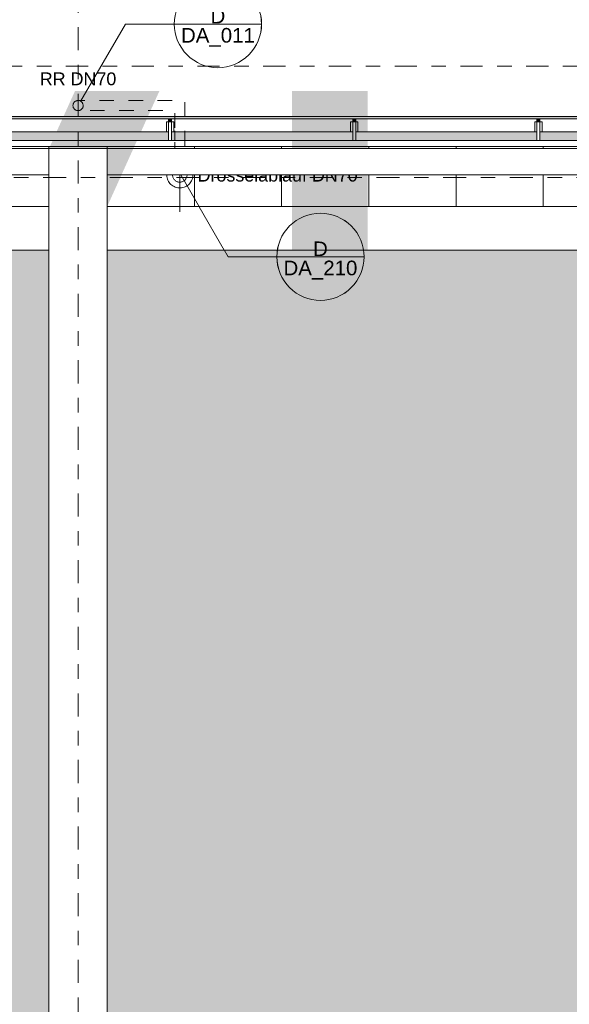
# Model space of a CAD drawing. Header units: metres. Extents: x -180 to 4, y -47 to 4.
# Tile 109 of 256: x -145.42 to -141.64, y -6.14 to 0.64. Entities that reach past the tile are written whole.
import ezdxf

# ---------------------------------------------------------------- set-up
doc = ezdxf.new("R2010")
doc.units = ezdxf.units.M
doc.header["$LTSCALE"] = 0.05
doc.header["$PDMODE"] = 1
doc.header["$PDSIZE"] = -2
for name, pattern in [('ISO-02 Strichlinie', [3.81, 3.048, -0.762]), ('ISO-10 Strichpunktlinie', [4.699, 3.048, -0.762, 0.127, -0.762]), ('Linienart-50', [2.116531, 1.058062, -1.058469]), ('Linienart-53', [5.291531, 3.175, -1.058062, 0.352704, -0.705764])]:
    doc.linetypes.add(name, pattern=pattern)
for name, color, linetype, lineweight, true_color in [('30 -36 Dächer- 3 Dachbeläge', 7, 'Continuous', 15, 0x9999ff), ('30 -36 Dächer- 4 Dachbekleidungen', 7, 'Continuous', 9, 0xccccff), ('40 -41 Abwasser_Wasser_Gas- 1 Abwasser + sanitäre Anlagen', 7, 'Continuous', 9, 0xff6633), ('70 -72 Beschriftung- 1 Beschriftung allgemein', 7, 'Continuous', 9, 0xff6633), ('70 -72 Beschriftung- 7 Detailverweise', 7, 'Continuous', 9, 0x00dd00), ('70 -72 Beschriftung- 7 Detailverweise Linie', 7, 'Continuous', 9, 0x00dd00)]:
    doc.layers.add(name, color=color, linetype=linetype, lineweight=lineweight, true_color=true_color)
for name, color, linetype, lineweight in [('40 -41 Abwasser_Wasser_Gas- 2 Wasser-1', 7, 'Continuous', 15), ('60- 61 allgemeine Ausstattung- 4 Terrassen', 7, 'Continuous', 9), ('70 -71 Achsen- 1 Gebäudeachsen', 7, 'Linienart-53', 18), ('70 -72 Beschriftung-14 Schatten', 7, 'Continuous', 5), ('Keine', 7, 'Continuous', 9)]:
    doc.layers.add(name, color=color, linetype=linetype, lineweight=lineweight)
doc.styles.add('Arial', font='arial.ttf')

# ---------------------------------------------------------------- blocks, each defined once
blk = doc.blocks.new('Gruppe-49')
at = {"layer": '70 -72 Beschriftung- 1 Beschriftung allgemein', "insert": (-145.021, 0.2772), "char_height": 0.0881, "attachment_point": 2, "line_spacing_factor": 0.969685, "style": 'Arial'}
blk.add_mtext('RR DN70', dxfattribs=at)
at = {"color": 255}
blk.add_wipeout([(-144.9907, 0.0315), (-144.9926, 0.0286), (-144.9947, 0.0259), (-144.9971, 0.0234), (-144.9997, 0.0212), (-145.0025, 0.0192), (-145.0055, 0.0176), (-145.0087, 0.0162), (-145.0119, 0.0151), (-145.0153, 0.0144), (-145.0187, 0.014), (-145.0221, 0.014), (-145.0256, 0.0143), (-145.0289, 0.0149), (-145.0323, 0.0158), (-145.0354, 0.0171), (-145.0385, 0.0186), (-145.0414, 0.0205), (-145.0441, 0.0226), (-145.0465, 0.025), (-145.0488, 0.0276), (-145.0507, 0.0305), (-145.0524, 0.0335), (-145.0538, 0.0366), (-145.0548, 0.0399), (-145.0555, 0.0433), (-145.0559, 0.0467), (-145.056, 0.0501), (-145.0557, 0.0535), (-145.0551, 0.0569), (-145.0541, 0.0602), (-145.0529, 0.0634), (-145.0513, 0.0665), (-145.0494, 0.0693), (-145.0473, 0.072), (-145.0449, 0.0745), (-145.0423, 0.0767), (-145.0395, 0.0787), (-145.0365, 0.0803), (-145.0333, 0.0817), (-145.0301, 0.0828), (-145.0267, 0.0835), (-145.0233, 0.0839), (-145.0199, 0.0839), (-145.0164, 0.0837), (-145.0131, 0.083), (-145.0097, 0.0821), (-145.0066, 0.0808), (-145.0035, 0.0793), (-145.0006, 0.0774), (-144.9979, 0.0753), (-144.9955, 0.0729), (-144.9932, 0.0703), (-144.9913, 0.0674), (-144.9896, 0.0644), (-144.9882, 0.0613), (-144.9872, 0.058), (-144.9865, 0.0547), (-144.9861, 0.0512), (-144.986, 0.0478), (-144.9863, 0.0444), (-144.9869, 0.041), (-144.9879, 0.0377), (-144.9891, 0.0345)], dxfattribs=at).dxf.layer = '40 -41 Abwasser_Wasser_Gas- 2 Wasser-1'
at = {"layer": '40 -41 Abwasser_Wasser_Gas- 2 Wasser-1', "flags": 128}
blk.add_lwpolyline([(-144.9907, 0.0315), (-144.9926, 0.0286), (-144.9947, 0.0259), (-144.9971, 0.0234), (-144.9997, 0.0212), (-145.0025, 0.0192), (-145.0055, 0.0176), (-145.0087, 0.0162), (-145.0119, 0.0151), (-145.0153, 0.0144), (-145.0187, 0.014), (-145.0221, 0.014), (-145.0256, 0.0143), (-145.0289, 0.0149), (-145.0323, 0.0158), (-145.0354, 0.0171), (-145.0385, 0.0186), (-145.0414, 0.0205), (-145.0441, 0.0226), (-145.0465, 0.025), (-145.0488, 0.0276), (-145.0507, 0.0305), (-145.0524, 0.0335), (-145.0538, 0.0366), (-145.0548, 0.0399), (-145.0555, 0.0433), (-145.0559, 0.0467), (-145.056, 0.0501), (-145.0557, 0.0535), (-145.0551, 0.0569), (-145.0541, 0.0602), (-145.0529, 0.0634), (-145.0513, 0.0665), (-145.0494, 0.0693), (-145.0473, 0.072), (-145.0449, 0.0745), (-145.0423, 0.0767), (-145.0395, 0.0787), (-145.0365, 0.0803), (-145.0333, 0.0817), (-145.0301, 0.0828), (-145.0267, 0.0835), (-145.0233, 0.0839), (-145.0199, 0.0839), (-145.0164, 0.0837), (-145.0131, 0.083), (-145.0097, 0.0821), (-145.0066, 0.0808), (-145.0035, 0.0793), (-145.0006, 0.0774), (-144.9979, 0.0753), (-144.9955, 0.0729), (-144.9932, 0.0703), (-144.9913, 0.0674), (-144.9896, 0.0644), (-144.9882, 0.0613), (-144.9872, 0.058), (-144.9865, 0.0547), (-144.9861, 0.0512), (-144.986, 0.0478), (-144.9863, 0.0444), (-144.9869, 0.041), (-144.9879, 0.0377), (-144.9891, 0.0345)], close=True, dxfattribs=at)
blk = doc.blocks.new('Gruppe-66')
at = {"layer": '40 -41 Abwasser_Wasser_Gas- 2 Wasser-1', "color": 7}
blk.add_blockref('Gruppe-49', (0, 0), dxfattribs=at)
blk = doc.blocks.new('Gruppe-67')
at = {"layer": '70 -72 Beschriftung- 1 Beschriftung allgemein', "color": 7}
blk.add_blockref('Gruppe-66', (0, 0), dxfattribs=at)
blk = doc.blocks.new('Gruppe-795')
at = {"layer": '70 -72 Beschriftung- 1 Beschriftung allgemein', "insert": (-144.1988, -0.386), "char_height": 0.088103, "attachment_point": 1, "line_spacing_factor": 0.969685, "style": 'Arial'}
blk.add_mtext('Drosselablauf DN70', dxfattribs=at)
at = {"color": 255}
blk.add_wipeout([(-144.2777, -0.4033), (-144.2755, -0.4076), (-144.2737, -0.4122), (-144.2723, -0.4169), (-144.2714, -0.4217), (-144.271, -0.4266), (-144.2711, -0.4315), (-144.2717, -0.4364), (-144.2727, -0.4412), (-144.2742, -0.4459), (-144.2762, -0.4504), (-144.2785, -0.4547), (-144.2813, -0.4587), (-144.2845, -0.4625), (-144.288, -0.4659), (-144.2919, -0.4689), (-144.296, -0.4716), (-144.3004, -0.4738), (-144.3049, -0.4756), (-144.3096, -0.477), (-144.3145, -0.4778), (-144.3194, -0.4782), (-144.3243, -0.4782), (-144.3291, -0.4776), (-144.3339, -0.4766), (-144.3386, -0.4751), (-144.3431, -0.4731), (-144.3474, -0.4707), (-144.3514, -0.4679), (-144.3552, -0.4648), (-144.3586, -0.4612), (-144.3616, -0.4574), (-144.3643, -0.4533), (-144.3665, -0.4489), (-144.3683, -0.4443), (-144.3697, -0.4396), (-144.3706, -0.4348), (-144.371, -0.4299), (-144.3709, -0.425), (-144.3703, -0.4201), (-144.3693, -0.4153), (-144.3678, -0.4107), (-144.3658, -0.4062), (-144.3635, -0.4019), (-144.3607, -0.3978), (-144.3575, -0.3941), (-144.354, -0.3907), (-144.3501, -0.3876), (-144.346, -0.385), (-144.3416, -0.3827), (-144.3371, -0.3809), (-144.3324, -0.3796), (-144.3275, -0.3787), (-144.3226, -0.3783), (-144.3177, -0.3784), (-144.3129, -0.3789), (-144.3081, -0.38), (-144.3034, -0.3815), (-144.2989, -0.3834), (-144.2946, -0.3858), (-144.2906, -0.3886), (-144.2868, -0.3918), (-144.2834, -0.3953), (-144.2804, -0.3991)], dxfattribs=at).dxf.layer = '40 -41 Abwasser_Wasser_Gas- 2 Wasser-1'
at = {"layer": '40 -41 Abwasser_Wasser_Gas- 1 Abwasser + sanitäre Anlagen', "linetype": 'Continuous', "lineweight": 0}
blk.add_hatch(color=30, dxfattribs=at).paths.add_polyline_path([(-144.3218, -0.4313), (-144.321, -0.4283), (-144.3202, -0.4313)])
at = {"layer": '40 -41 Abwasser_Wasser_Gas- 1 Abwasser + sanitäre Anlagen', "linetype": 'Linienart-50'}
for p, q in [((-144.356, -0.3926), (-144.356, -0.1249)), ((-144.286, -0.3926), (-144.286, -0.1249)), ((-144.321, -0.6827), (-144.321, -0.4283))]:
    blk.add_line(p, q, dxfattribs=at)
at = {"layer": '40 -41 Abwasser_Wasser_Gas- 1 Abwasser + sanitäre Anlagen', "lineweight": 5, "flags": 128}
blk.add_lwpolyline([(-144.3218, -0.4313), (-144.321, -0.4283), (-144.3202, -0.4313)], close=True, dxfattribs=at)
at = {"layer": '40 -41 Abwasser_Wasser_Gas- 2 Wasser-1'}
blk.add_line((-144.321, -0.4283), (-144.321, -0.6203), dxfattribs=at)
at = {"layer": '40 -41 Abwasser_Wasser_Gas- 2 Wasser-1', "flags": 128}
for points in [[(-144.2431, -0.3833), (-144.239, -0.3911), (-144.2358, -0.3993), (-144.2334, -0.4078), (-144.2318, -0.4165), (-144.231, -0.4253), (-144.2312, -0.4342), (-144.2322, -0.4429), (-144.2341, -0.4516), (-144.2368, -0.46), (-144.2403, -0.4681), (-144.2446, -0.4758), (-144.2496, -0.4831), (-144.2553, -0.4898), (-144.2617, -0.4959), (-144.2686, -0.5014), (-144.276, -0.5062), (-144.2839, -0.5102), (-144.2921, -0.5135), (-144.3006, -0.5159), (-144.3093, -0.5175), (-144.3181, -0.5182), (-144.3269, -0.5181), (-144.3357, -0.5171), (-144.3443, -0.5152), (-144.3527, -0.5125), (-144.3608, -0.509), (-144.3685, -0.5047), (-144.3758, -0.4997), (-144.3825, -0.494), (-144.3887, -0.4876), (-144.3942, -0.4807), (-144.3989, -0.4733), (-144.403, -0.4654), (-144.4062, -0.4572), (-144.4086, -0.4487), (-144.4102, -0.44), (-144.411, -0.4312), (-144.4108, -0.4224), (-144.4098, -0.4136), (-144.4079, -0.405), (-144.4052, -0.3966), (-144.4017, -0.3885), (-144.3974, -0.3807), (-144.3924, -0.3735), (-144.3867, -0.3667), (-144.3803, -0.3606), (-144.3734, -0.3551), (-144.366, -0.3503), (-144.3581, -0.3463), (-144.3499, -0.343), (-144.3414, -0.3406), (-144.3327, -0.339), (-144.3239, -0.3383), (-144.3151, -0.3385), (-144.3063, -0.3395), (-144.2977, -0.3413), (-144.2893, -0.344), (-144.2812, -0.3476), (-144.2735, -0.3518), (-144.2662, -0.3569), (-144.2595, -0.3626), (-144.2533, -0.3689), (-144.2478, -0.3758)], [(-144.2777, -0.4033), (-144.2755, -0.4076), (-144.2737, -0.4122), (-144.2723, -0.4169), (-144.2714, -0.4217), (-144.271, -0.4266), (-144.2711, -0.4315), (-144.2717, -0.4364), (-144.2727, -0.4412), (-144.2742, -0.4459), (-144.2762, -0.4504), (-144.2785, -0.4547), (-144.2813, -0.4587), (-144.2845, -0.4625), (-144.288, -0.4659), (-144.2919, -0.4689), (-144.296, -0.4716), (-144.3004, -0.4738), (-144.3049, -0.4756), (-144.3096, -0.477), (-144.3145, -0.4778), (-144.3194, -0.4782), (-144.3243, -0.4782), (-144.3291, -0.4776), (-144.3339, -0.4766), (-144.3386, -0.4751), (-144.3431, -0.4731), (-144.3474, -0.4707), (-144.3514, -0.4679), (-144.3552, -0.4648), (-144.3586, -0.4612), (-144.3616, -0.4574), (-144.3643, -0.4533), (-144.3665, -0.4489), (-144.3683, -0.4443), (-144.3697, -0.4396), (-144.3706, -0.4348), (-144.371, -0.4299), (-144.3709, -0.425), (-144.3703, -0.4201), (-144.3693, -0.4153), (-144.3678, -0.4107), (-144.3658, -0.4062), (-144.3635, -0.4019), (-144.3607, -0.3978), (-144.3575, -0.3941), (-144.354, -0.3907), (-144.3501, -0.3876), (-144.346, -0.385), (-144.3416, -0.3827), (-144.3371, -0.3809), (-144.3324, -0.3796), (-144.3275, -0.3787), (-144.3226, -0.3783), (-144.3177, -0.3784), (-144.3129, -0.3789), (-144.3081, -0.38), (-144.3034, -0.3815), (-144.2989, -0.3834), (-144.2946, -0.3858), (-144.2906, -0.3886), (-144.2868, -0.3918), (-144.2834, -0.3953), (-144.2804, -0.3991)]]:
    blk.add_lwpolyline(points, close=True, dxfattribs=at)
blk = doc.blocks.new('Gruppe-877')
at = {"layer": '70 -72 Beschriftung- 7 Detailverweise'}
blk.add_line((0.935, 0), (0.335, 0), dxfattribs=at)
at = {"layer": '70 -72 Beschriftung- 7 Detailverweise', "flags": 128}
blk.add_lwpolyline([(0.935, 0), (0.9336, -0.0294), (0.9292, -0.0585), (0.9221, -0.0871), (0.9122, -0.1148), (0.8996, -0.1414), (0.8844, -0.1667), (0.8669, -0.1903), (0.8471, -0.2121), (0.8253, -0.2319), (0.8017, -0.2494), (0.7764, -0.2646), (0.7498, -0.2772), (0.7221, -0.2871), (0.6935, -0.2942), (0.6644, -0.2986), (0.635, -0.3), (0.6056, -0.2986), (0.5765, -0.2942), (0.5479, -0.2871), (0.5202, -0.2772), (0.4936, -0.2646), (0.4683, -0.2494), (0.4447, -0.2319), (0.4229, -0.2121), (0.4031, -0.1903), (0.3856, -0.1667), (0.3704, -0.1414), (0.3578, -0.1148), (0.3479, -0.0871), (0.3408, -0.0585), (0.3364, -0.0294), (0.335, 0), (0.3364, 0.0294), (0.3408, 0.0585), (0.3479, 0.0871), (0.3578, 0.1148), (0.3704, 0.1414), (0.3856, 0.1667), (0.4031, 0.1903), (0.4229, 0.2121), (0.4447, 0.2319), (0.4683, 0.2494), (0.4936, 0.2646), (0.5202, 0.2772), (0.5479, 0.2871), (0.5765, 0.2942), (0.6056, 0.2986), (0.635, 0.3), (0.6644, 0.2986), (0.6935, 0.2942), (0.7221, 0.2871), (0.7498, 0.2772), (0.7764, 0.2646), (0.8017, 0.2494), (0.8253, 0.2319), (0.8471, 0.2121), (0.8669, 0.1903), (0.8844, 0.1667), (0.8996, 0.1414), (0.9122, 0.1148), (0.9221, 0.0871), (0.9292, 0.0585), (0.9336, 0.0294)], close=True, dxfattribs=at)
at = {"layer": '70 -72 Beschriftung- 7 Detailverweise'}
blk.add_point((0.635, 0), dxfattribs=at)
at = {"layer": '70 -72 Beschriftung- 7 Detailverweise', "line_spacing_factor": 0.96878, "style": 'Arial'}
for s, insert, char_height, attachment_point in [('D', (0.635, 0.0046), 0.1007, 8), ('DA_210', (0.635, -0.0267), 0.10069, 2)]:
    blk.add_mtext(s, dxfattribs=dict(at, insert=insert, char_height=char_height, attachment_point=attachment_point))
blk = doc.blocks.new('Referenzmarkierung-77')
at = {"layer": '70 -72 Beschriftung- 7 Detailverweise', "transparency": 33554687}
for q in [(-0.326, 0.564), (0.635, 0)]:
    blk.add_line((0, 0), q, dxfattribs=at)
at = {"layer": '70 -72 Beschriftung- 7 Detailverweise', "color": 7, "transparency": 33554687}
blk.add_blockref('Gruppe-877', (0, 0), dxfattribs=at)
blk = doc.blocks.new('Gruppe-878')
at = {"layer": '70 -72 Beschriftung- 7 Detailverweise'}
blk.add_line((0.935, 0), (0.335, 0), dxfattribs=at)
at = {"layer": '70 -72 Beschriftung- 7 Detailverweise', "flags": 128}
blk.add_lwpolyline([(0.935, 0), (0.9336, -0.0294), (0.9292, -0.0585), (0.9221, -0.0871), (0.9122, -0.1148), (0.8996, -0.1414), (0.8844, -0.1667), (0.8669, -0.1903), (0.8471, -0.2121), (0.8253, -0.2319), (0.8017, -0.2494), (0.7764, -0.2646), (0.7498, -0.2772), (0.7221, -0.2871), (0.6935, -0.2942), (0.6644, -0.2986), (0.635, -0.3), (0.6056, -0.2986), (0.5765, -0.2942), (0.5479, -0.2871), (0.5202, -0.2772), (0.4936, -0.2646), (0.4683, -0.2494), (0.4447, -0.2319), (0.4229, -0.2121), (0.4031, -0.1903), (0.3856, -0.1667), (0.3704, -0.1414), (0.3578, -0.1148), (0.3479, -0.0871), (0.3408, -0.0585), (0.3364, -0.0294), (0.335, 0), (0.3364, 0.0294), (0.3408, 0.0585), (0.3479, 0.0871), (0.3578, 0.1148), (0.3704, 0.1414), (0.3856, 0.1667), (0.4031, 0.1903), (0.4229, 0.2121), (0.4447, 0.2319), (0.4683, 0.2494), (0.4936, 0.2646), (0.5202, 0.2772), (0.5479, 0.2871), (0.5765, 0.2942), (0.6056, 0.2986), (0.635, 0.3), (0.6644, 0.2986), (0.6935, 0.2942), (0.7221, 0.2871), (0.7498, 0.2772), (0.7764, 0.2646), (0.8017, 0.2494), (0.8253, 0.2319), (0.8471, 0.2121), (0.8669, 0.1903), (0.8844, 0.1667), (0.8996, 0.1414), (0.9122, 0.1148), (0.9221, 0.0871), (0.9292, 0.0585), (0.9336, 0.0294)], close=True, dxfattribs=at)
at = {"layer": '70 -72 Beschriftung- 7 Detailverweise'}
blk.add_point((0.635, 0), dxfattribs=at)
at = {"layer": '70 -72 Beschriftung- 7 Detailverweise', "line_spacing_factor": 0.96878, "style": 'Arial'}
for s, insert, char_height, attachment_point in [('D', (0.635, 0.0046), 0.1007, 8), ('DA_011', (0.635, -0.0267), 0.10069, 2)]:
    blk.add_mtext(s, dxfattribs=dict(at, insert=insert, char_height=char_height, attachment_point=attachment_point))
blk = doc.blocks.new('Referenzmarkierung-78')
at = {"layer": '70 -72 Beschriftung- 7 Detailverweise', "transparency": 33554687}
for q in [(-0.3091, -0.5281), (0.635, 0)]:
    blk.add_line((0, 0), q, dxfattribs=at)
at = {"layer": '70 -72 Beschriftung- 7 Detailverweise', "color": 7, "transparency": 33554687}
blk.add_blockref('Gruppe-878', (0, 0), dxfattribs=at)
blk = doc.blocks.new('Gruppe-1126')
at = {"color": 255}
blk.add_wipeout([(-144.3777, -0.132), (-144.3777, -0.062), (-144.3977, -0.062), (-144.3977, -0.132)], dxfattribs=at).dxf.layer = '30 -36 Dächer- 4 Dachbekleidungen'
at = {"layer": '30 -36 Dächer- 3 Dachbeläge', "linetype": 'Continuous', "lineweight": 0, "transparency": 33554687}
blk.add_hatch(color=254, dxfattribs=at).paths.add_polyline_path([(-144.3777, -0.042), (-144.3777, -0.062), (-144.3977, -0.062), (-144.3977, -0.042)])
at = {"layer": '30 -36 Dächer- 3 Dachbeläge', "color": 254, "linetype": 'Continuous', "lineweight": 9, "true_color": 0xccccff, "transparency": 33554687, "flags": 128}
blk.add_lwpolyline([(-144.3777, -0.042), (-144.3777, -0.062), (-144.3977, -0.062), (-144.3977, -0.042)], dxfattribs=at)
at = {"layer": '30 -36 Dächer- 4 Dachbekleidungen', "flags": 128}
for points in [[(-144.4127, -0.132), (-144.4127, -0.062), (-144.3977, -0.062)], [(-144.3777, -0.132), (-144.3777, -0.062), (-144.3977, -0.062), (-144.3977, -0.132)], [(-144.3627, -0.132), (-144.3627, -0.062), (-144.3777, -0.062)]]:
    blk.add_lwpolyline(points, dxfattribs=at)
at = {"color": 255}
blk.add_wipeout([(-144.3777, -0.132), (-144.3777, -0.192), (-144.3977, -0.192), (-144.3977, -0.132)], dxfattribs=at).dxf.layer = '30 -36 Dächer- 4 Dachbekleidungen'
at = {"layer": '30 -36 Dächer- 4 Dachbekleidungen', "flags": 128}
blk.add_lwpolyline([(-144.3777, -0.132), (-144.3777, -0.192), (-144.3977, -0.192), (-144.3977, -0.132)], dxfattribs=at)
blk = doc.blocks.new('Gruppe-1127')
at = {"color": 255}
blk.add_wipeout([(-143.111, -0.132), (-143.111, -0.062), (-143.131, -0.062), (-143.131, -0.132)], dxfattribs=at).dxf.layer = '30 -36 Dächer- 4 Dachbekleidungen'
at = {"layer": '30 -36 Dächer- 3 Dachbeläge', "linetype": 'Continuous', "lineweight": 0, "transparency": 33554687}
blk.add_hatch(color=254, dxfattribs=at).paths.add_polyline_path([(-143.111, -0.042), (-143.111, -0.062), (-143.131, -0.062), (-143.131, -0.042)])
at = {"layer": '30 -36 Dächer- 3 Dachbeläge', "color": 254, "linetype": 'Continuous', "lineweight": 9, "true_color": 0xccccff, "transparency": 33554687, "flags": 128}
blk.add_lwpolyline([(-143.111, -0.042), (-143.111, -0.062), (-143.131, -0.062), (-143.131, -0.042)], dxfattribs=at)
at = {"layer": '30 -36 Dächer- 4 Dachbekleidungen', "flags": 128}
for points in [[(-143.146, -0.132), (-143.146, -0.062), (-143.131, -0.062)], [(-143.111, -0.132), (-143.111, -0.062), (-143.131, -0.062), (-143.131, -0.132)], [(-143.096, -0.132), (-143.096, -0.062), (-143.111, -0.062)]]:
    blk.add_lwpolyline(points, dxfattribs=at)
at = {"color": 255}
blk.add_wipeout([(-143.111, -0.132), (-143.111, -0.192), (-143.131, -0.192), (-143.131, -0.132)], dxfattribs=at).dxf.layer = '30 -36 Dächer- 4 Dachbekleidungen'
at = {"layer": '30 -36 Dächer- 4 Dachbekleidungen', "flags": 128}
blk.add_lwpolyline([(-143.111, -0.132), (-143.111, -0.192), (-143.131, -0.192), (-143.131, -0.132)], dxfattribs=at)
blk = doc.blocks.new('Gruppe-1128')
at = {"color": 255}
blk.add_wipeout([(-141.8443, -0.132), (-141.8443, -0.062), (-141.8643, -0.062), (-141.8643, -0.132)], dxfattribs=at).dxf.layer = '30 -36 Dächer- 4 Dachbekleidungen'
at = {"layer": '30 -36 Dächer- 3 Dachbeläge', "linetype": 'Continuous', "lineweight": 0, "transparency": 33554687}
blk.add_hatch(color=254, dxfattribs=at).paths.add_polyline_path([(-141.8443, -0.042), (-141.8443, -0.062), (-141.8643, -0.062), (-141.8643, -0.042)])
at = {"layer": '30 -36 Dächer- 3 Dachbeläge', "color": 254, "linetype": 'Continuous', "lineweight": 9, "true_color": 0xccccff, "transparency": 33554687, "flags": 128}
blk.add_lwpolyline([(-141.8443, -0.042), (-141.8443, -0.062), (-141.8643, -0.062), (-141.8643, -0.042)], dxfattribs=at)
at = {"layer": '30 -36 Dächer- 4 Dachbekleidungen', "flags": 128}
for points in [[(-141.8793, -0.132), (-141.8793, -0.062), (-141.8643, -0.062)], [(-141.8443, -0.132), (-141.8443, -0.062), (-141.8643, -0.062), (-141.8643, -0.132)], [(-141.8293, -0.132), (-141.8293, -0.062), (-141.8443, -0.062)]]:
    blk.add_lwpolyline(points, dxfattribs=at)
at = {"color": 255}
blk.add_wipeout([(-141.8443, -0.132), (-141.8443, -0.192), (-141.8643, -0.192), (-141.8643, -0.132)], dxfattribs=at).dxf.layer = '30 -36 Dächer- 4 Dachbekleidungen'
at = {"layer": '30 -36 Dächer- 4 Dachbekleidungen', "flags": 128}
blk.add_lwpolyline([(-141.8443, -0.132), (-141.8443, -0.192), (-141.8643, -0.192), (-141.8643, -0.132)], dxfattribs=at)
blk = doc.blocks.new('Gruppe-1384')
at = {"layer": '30 -36 Dächer- 3 Dachbeläge', "linetype": 'Continuous', "lineweight": 0}
blk.add_hatch(color=254, dxfattribs=at).paths.add_polyline_path([(-159.80099996, -0.19204198), (-83.34099996, -0.19204198), (-83.34099996, -0.02704198), (-159.80099996, -0.02704198)])
at = {"layer": '30 -36 Dächer- 3 Dachbeläge', "flags": 128}
blk.add_lwpolyline([(-159.80099996, -0.19204198), (-83.34099996, -0.19204198), (-83.34099996, -0.02704198), (-159.80099996, -0.02704198)], close=True, dxfattribs=at)
at = {"layer": '70 -72 Beschriftung- 7 Detailverweise', "transparency": 33554687}
for q in [(-145.00289213, 0.0818843), (-144.05875097, 0.61)]:
    blk.add_line((-144.69375097, 0.61), q, dxfattribs=at)
at = {"layer": '70 -72 Beschriftung- 7 Detailverweise'}
blk.add_line((-143.75875097, 0.61), (-144.35875097, 0.61), dxfattribs=at)
at = {"layer": '70 -72 Beschriftung- 7 Detailverweise', "flags": 128}
blk.add_lwpolyline([(-143.76451538, 0.6685271), (-143.76019555, 0.63940514), (-143.75875097, 0.61), (-143.76019555, 0.58059486), (-143.76451538, 0.5514729), (-143.77166887, 0.5229146), (-143.78158711, 0.49519497), (-143.79417459, 0.46858098), (-143.80931008, 0.44332893), (-143.82684783, 0.41968201), (-143.84661893, 0.39786797), (-143.86843298, 0.37809686), (-143.8920799, 0.36055912), (-143.91733195, 0.34542362), (-143.94394594, 0.33283614), (-143.97166556, 0.3229179), (-144.00022387, 0.31576442), (-144.02934582, 0.31144458), (-144.05875097, 0.31), (-144.08815611, 0.31144458), (-144.11727806, 0.31576442), (-144.14583637, 0.3229179), (-144.173556, 0.33283614), (-144.20016999, 0.34542362), (-144.22542204, 0.36055912), (-144.24906895, 0.37809686), (-144.270883, 0.39786797), (-144.2906541, 0.41968201), (-144.30819185, 0.44332893), (-144.32332735, 0.46858098), (-144.33591483, 0.49519497), (-144.34583307, 0.5229146), (-144.35298655, 0.5514729), (-144.35730638, 0.58059486), (-144.35875097, 0.61), (-144.35730638, 0.63940514), (-144.35298655, 0.6685271)], dxfattribs=at)
at = {"layer": '70 -72 Beschriftung- 7 Detailverweise'}
blk.add_point((-144.05875097, 0.61), dxfattribs=at)
blk.add_blockref('Referenzmarkierung-78', (-144.69375097, 0.61), dxfattribs=at)
at = {"layer": '70 -72 Beschriftung- 7 Detailverweise', "insert": (-144.05875097, 0.58333588), "char_height": 0.100688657, "attachment_point": 2, "line_spacing_factor": 0.96878, "style": 'Arial'}
blk.add_mtext('DA_011', dxfattribs=at)
at = {"color": 255, "linetype": 'ISO-02 Strichlinie', "lineweight": 5, "transparency": 33554483}
blk.add_wipeout([(-137.42059596, -0.94704198), (-137.42059596, -11.49704198), (-137.62099996, -11.49704198), (-137.62099996, -11.89704198), (-137.42059596, -11.89704198), (-137.42059596, -12.11704198), (-145.02059596, -12.11704198), (-145.02059596, -11.89704198), (-144.82099996, -11.89704198), (-144.82099996, -11.49704198), (-145.02059596, -11.49704198), (-145.02059596, -0.94704198)], dxfattribs=at).dxf.layer = '60- 61 allgemeine Ausstattung- 4 Terrassen'
at = {"layer": '70 -72 Beschriftung- 7 Detailverweise', "transparency": 33554687}
blk.add_line((-143.98859966, -0.99227209), (-143.35359966, -0.99227209), dxfattribs=at)
at = {"layer": '70 -72 Beschriftung- 7 Detailverweise'}
blk.add_line((-143.05359966, -0.99227209), (-143.65359966, -0.99227209), dxfattribs=at)
blk.add_point((-143.35359966, -0.99227209), dxfattribs=at)
at = {"layer": '70 -72 Beschriftung- 7 Detailverweise', "insert": (-143.35359966, -1.01893621), "char_height": 0.100688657, "attachment_point": 2, "line_spacing_factor": 0.96878, "style": 'Arial'}
blk.add_mtext('DA_210', dxfattribs=at)
at = {"color": 255}
blk.add_wipeout([(-159.80099996, -0.13204198), (-83.34099996, -0.13204198), (-83.34099996, -0.04204198), (-159.80099996, -0.04204198)], dxfattribs=at).dxf.layer = '30 -36 Dächer- 4 Dachbekleidungen'
at = {"color": 255, "linetype": 'ISO-02 Strichlinie', "lineweight": 5, "transparency": 33554483}
blk.add_wipeout([(-145.02059596, -0.94704198), (-145.02059596, -11.49704198), (-145.22099996, -11.49704198), (-145.22099996, -11.89704198), (-145.02059596, -11.89704198), (-145.02059596, -12.11704198), (-152.62059596, -12.11704198), (-152.62059596, -11.89704198), (-152.42099996, -11.89704198), (-152.42099996, -11.49704198), (-152.62059596, -11.49704198), (-152.62059596, -0.94704198)], dxfattribs=at).dxf.layer = '60- 61 allgemeine Ausstattung- 4 Terrassen'
at = {"layer": '60- 61 allgemeine Ausstattung- 4 Terrassen', "linetype": 'Continuous', "lineweight": 9, "transparency": 33554483}
h = blk.add_hatch(dxfattribs=at)
h.set_pattern_fill('Sand 1 sehr fein SRF', style=0, pattern_type=2)
h.set_pattern_definition([(-22, (-129.5485, -6.532042), (-0.018555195, 0.04226461), [0.000625, -0.061875]), (14, (-129.540251, -6.554718), (-0.037110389, -0.027832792), [0.000625, -0.030625]), (-3.77456, (-129.599014, -6.56915), (-0.01958604, 0.06597403), [0.00028186, -0.09367194]), (-68, (-129.42892, -6.50524), (0.1926424, 0.04408), [0.00028125, -0.09346875]), (96, (-129.562934, -6.596983), (-0.036105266, -0.06319548), [0.0005625, -0.0931875]), (132, (-129.5351, -6.57328), (0.040202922, 0.004123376), [0.0003125, -0.0621875]), (-17, (-129.567055, -6.55678), (0.0930531, 0.02892868), [0.000625, -0.061875]), (-145, (-129.5619, -6.551625), (0.06266964, -0.04009224), [0.000625, -0.061875]), (-137, (-129.57633, -6.548533), (0.0494443, -0.02123569), [0.000625, -0.061875])])
h.paths.add_polyline_path([(-99.84099996, -11.27704198), (-99.35099996, -11.27704198), (-99.35099996, -11.10004198), (-99.54599996, -11.10004198), (-99.54599996, -8.69704198), (-101.84599996, -8.69704198), (-101.84599996, -2.69704198), (-99.54599996, -2.69704198), (-99.54599996, -0.94704198), (-159.62399996, -0.94704198), (-159.62399996, -2.69704198), (-155.87399996, -2.69704198), (-155.87399996, -8.69704198), (-159.62399996, -8.69704198), (-159.62399996, -11.62704198), (-159.80099996, -11.62704198), (-159.80099996, -12.11704198), (-100.01799996, -12.11704198), (-100.01799996, -11.76704198), (-99.84099996, -11.76704198)])
h.paths.add_polyline_path([(-152.82099996, -11.49704198), (-152.42099996, -11.49704198), (-152.42099996, -11.89704198), (-152.82099996, -11.89704198)])
h.paths.add_polyline_path([(-107.22099996, -11.49704198), (-106.82099996, -11.49704198), (-106.82099996, -11.89704198), (-107.22099996, -11.89704198)])
h.paths.add_polyline_path([(-114.82099996, -11.49704198), (-114.42099996, -11.49704198), (-114.42099996, -11.89704198), (-114.82099996, -11.89704198)])
h.paths.add_polyline_path([(-122.42099996, -11.49704198), (-122.02099996, -11.49704198), (-122.02099996, -11.89704198), (-122.42099996, -11.89704198)])
h.paths.add_polyline_path([(-130.02099996, -11.49704198), (-129.62099996, -11.49704198), (-129.62099996, -11.89704198), (-130.02099996, -11.89704198)])
h.paths.add_polyline_path([(-137.62099996, -11.49704198), (-137.22099996, -11.49704198), (-137.22099996, -11.89704198), (-137.62099996, -11.89704198)])
h.paths.add_polyline_path([(-145.22099996, -11.49704198), (-144.82099996, -11.49704198), (-144.82099996, -11.89704198), (-145.22099996, -11.89704198)])
at = {"layer": '30 -36 Dächer- 4 Dachbekleidungen', "flags": 128}
blk.add_lwpolyline([(-159.80099996, -0.13204198), (-83.34099996, -0.13204198), (-83.34099996, -0.04204198), (-159.80099996, -0.04204198)], close=True, dxfattribs=at)
at = {"color": 255, "lineweight": 9}
blk.add_wipeout([(-159.62399996, -0.64704198), (-83.51799996, -0.64704198), (-83.51799996, -0.94704198), (-159.62399996, -0.94704198)], dxfattribs=at).dxf.layer = '40 -41 Abwasser_Wasser_Gas- 2 Wasser-1'
at = {"layer": '60- 61 allgemeine Ausstattung- 4 Terrassen', "linetype": 'Continuous', "lineweight": 9, "transparency": 33554534}
h = blk.add_hatch(dxfattribs=at)
h.set_pattern_fill('Platte 60_60 SRF-1', style=0, pattern_type=2)
h.set_pattern_definition([(90, (-145.221, -0.64704), (-0.6, 7e-17), []), (0, (-145.221, -0.64704), (0, 0.6), [])])
h.paths.add_polyline_path([(-152.42099996, -0.19204198), (-145.22099996, -0.19204198), (-145.22099996, -0.64704198), (-152.42099996, -0.64704198)])
h = blk.add_hatch(dxfattribs=at)
h.set_pattern_fill('Platte 60_60 SRF-1', style=0, pattern_type=2)
h.set_pattern_definition([(90, (-137.621, -0.64704), (-0.6, 7e-17), []), (0, (-137.621, -0.64704), (0, 0.6), [])])
h.paths.add_polyline_path([(-144.82099996, -0.19204198), (-137.62099996, -0.19204198), (-137.62099996, -0.64704198), (-144.82099996, -0.64704198)])
at = {"layer": '40 -41 Abwasser_Wasser_Gas- 2 Wasser-1', "color": 7, "lineweight": 9, "flags": 128}
blk.add_lwpolyline([(-159.62399996, -0.64704198), (-83.51799996, -0.64704198), (-83.51799996, -0.94704198), (-159.62399996, -0.94704198)], close=True, dxfattribs=at)
at = {"layer": '60- 61 allgemeine Ausstattung- 4 Terrassen', "color": 252, "linetype": 'Continuous', "lineweight": 9, "true_color": 0x888888, "transparency": 33554687, "flags": 128}
for points in [[(-152.42099996, -0.19204198), (-145.22099996, -0.19204198), (-145.22099996, -0.64704198), (-152.42099996, -0.64704198)], [(-144.82099996, -0.19204198), (-137.62099996, -0.19204198), (-137.62099996, -0.64704198), (-144.82099996, -0.64704198)]]:
    blk.add_lwpolyline(points, close=True, dxfattribs=at)
at = {"layer": '70 -72 Beschriftung- 7 Detailverweise', "insert": (-143.35359966, -0.98768598), "char_height": 0.10068866, "attachment_point": 8, "line_spacing_factor": 0.96878, "style": 'Arial'}
blk.add_mtext('D', dxfattribs=at)
at = {"color": 255}
blk.add_wipeout([(-159.80099996, -0.23204198), (-83.34099996, -0.23204198), (-83.34099996, -0.19204198), (-159.80099996, -0.19204198)], dxfattribs=at).dxf.layer = '30 -36 Dächer- 4 Dachbekleidungen'
at = {"layer": '30 -36 Dächer- 4 Dachbekleidungen', "flags": 128}
blk.add_lwpolyline([(-159.80099996, -0.23204198), (-83.34099996, -0.23204198), (-83.34099996, -0.19204198), (-159.80099996, -0.19204198)], close=True, dxfattribs=at)
at = {"layer": '40 -41 Abwasser_Wasser_Gas- 2 Wasser-1', "color": 7}
blk.add_blockref('Gruppe-795', (0, 0), dxfattribs=at)
at = {"layer": '70 -72 Beschriftung- 1 Beschriftung allgemein', "color": 7}
blk.add_blockref('Gruppe-1128', (0, 0), dxfattribs=at)
at = {"layer": '40 -41 Abwasser_Wasser_Gas- 1 Abwasser + sanitäre Anlagen', "linetype": 'Linienart-50', "flags": 128}
blk.add_lwpolyline([(-144.28599996, -0.42827209), (-144.28599996, 0.08395454), (-145.02099996, 0.08395454), (-145.02099996, 0.01395454), (-144.35599996, 0.01395454), (-144.35599996, -0.42827209)], close=True, dxfattribs=at)
at = {"layer": '70 -72 Beschriftung- 7 Detailverweise', "transparency": 33554687}
blk.add_line((-143.98859966, -0.99227209), (-144.31459966, -0.42827209), dxfattribs=at)
at = {"layer": '70 -72 Beschriftung- 7 Detailverweise', "flags": 128}
blk.add_lwpolyline([(-143.05359966, -0.99227209), (-143.05504424, -1.02167724), (-143.05936408, -1.05079919), (-143.06651756, -1.0793575), (-143.0764358, -1.10707712), (-143.08902328, -1.13369111), (-143.10415878, -1.15894316), (-143.12169652, -1.18259008), (-143.14146763, -1.20440413), (-143.16328167, -1.22417523), (-143.18692859, -1.24171298), (-143.21218064, -1.25684847), (-143.23879463, -1.26943595), (-143.26651426, -1.27935419), (-143.29507256, -1.28650768), (-143.32419452, -1.29082751), (-143.35359966, -1.29227209), (-143.3830048, -1.29082751), (-143.41212676, -1.28650768), (-143.44068506, -1.27935419), (-143.46840469, -1.26943595), (-143.49501868, -1.25684847), (-143.52027073, -1.24171298), (-143.54391764, -1.22417523), (-143.56573169, -1.20440413), (-143.5855028, -1.18259008), (-143.60304054, -1.15894316), (-143.61817604, -1.13369111), (-143.63076352, -1.10707712), (-143.64068176, -1.0793575), (-143.64783524, -1.05079919), (-143.65215508, -1.02167724), (-143.65359966, -0.99227209), (-143.65215508, -0.96286695), (-143.64783524, -0.933745), (-143.64068176, -0.90518669), (-143.63076352, -0.87746706), (-143.61817604, -0.85085307), (-143.60304054, -0.82560102), (-143.5855028, -0.80195411), (-143.56573169, -0.78014006), (-143.54391764, -0.76036896), (-143.52027073, -0.74283121), (-143.49501868, -0.72769571), (-143.46840469, -0.71510823), (-143.44068506, -0.70518999), (-143.41212676, -0.69803651), (-143.3830048, -0.69371668), (-143.35359966, -0.69227209), (-143.32419452, -0.69371668), (-143.29507256, -0.69803651), (-143.26651426, -0.70518999), (-143.23879463, -0.71510823), (-143.21218064, -0.72769571), (-143.18692859, -0.74283121), (-143.16328167, -0.76036896), (-143.14146763, -0.78014006), (-143.12169652, -0.80195411), (-143.10415878, -0.82560102), (-143.08902328, -0.85085307), (-143.0764358, -0.87746706), (-143.06651756, -0.90518669), (-143.05936408, -0.933745), (-143.05504424, -0.96286695)], close=True, dxfattribs=at)
at = {"layer": '70 -72 Beschriftung- 1 Beschriftung allgemein', "color": 7}
blk.add_blockref('Gruppe-1127', (0, 0), dxfattribs=at)
at = {"layer": '70 -72 Beschriftung- 7 Detailverweise'}
blk.add_blockref('Referenzmarkierung-77', (-143.98859966, -0.99227209), dxfattribs=at)
at = {"layer": '70 -72 Beschriftung- 1 Beschriftung allgemein', "color": 7}
blk.add_blockref('Gruppe-1126', (0, 0), dxfattribs=at)
blk = doc.blocks.new('Gruppe-1438')
at = {"layer": '70 -72 Beschriftung-14 Schatten', "linetype": 'Continuous', "lineweight": 0, "transparency": 33554495}
h = blk.add_hatch(color=7, dxfattribs=at)
h.paths.add_polyline_path([(-99.3181, -9.9923), (-99.7998, -11.277), (-99.381, -11.277), (-99.381, -11.1), (-83.518, -11.1), (-83.518, -8.7228), (-97.7878, -8.7228), (-97.4287, -7.9275), (-97.4287, 0.15), (-97.9487, 0.15), (-97.9487, -7.7933), (-105.0287, -7.7933), (-105.0287, 0.15), (-105.5487, 0.15), (-105.5487, -7.7933), (-112.6287, -7.7933), (-112.6287, 0.15), (-113.1487, 0.15), (-113.1487, -7.7933), (-120.2287, -7.7933), (-120.2287, 0.15), (-120.7487, 0.15), (-120.7487, -7.7933), (-127.8287, -7.7933), (-127.8287, 0.15), (-128.3487, 0.15), (-128.3487, -7.7933), (-135.4287, -7.7933), (-135.4287, 0.15), (-135.9487, 0.15), (-135.9487, -7.7933), (-143.0287, -7.7933), (-143.0287, 0.15), (-143.5487, 0.15), (-143.5487, -7.7933), (-150.6287, -7.7933), (-150.6287, 0.15), (-151.1487, 0.15), (-151.1487, -7.7933), (-158.2287, -7.7933), (-158.2287, 0.15), (-158.7487, 0.15), (-158.7487, -0.087), (-159.801, -0.087), (-159.801, -9.1985), (-166.4632, -9.1985), (-166.4632, -0.057), (-166.9832, -0.057), (-166.9832, -9.1985), (-174.0632, -9.1985), (-174.0632, -0.027), (-174.5832, -0.027), (-174.5832, -9.1985), (-175.221, -10.6111), (-175.221, -11.897), (-174.0632, -9.3327), (-167.0438, -9.3327), (-167.621, -10.6111), (-167.621, -11.897), (-166.4632, -9.3327), (-159.801, -9.3327), (-159.801, -10.1239), (-160.021, -10.6111), (-160.021, -11.897), (-159.831, -11.4762), (-159.831, -12.1155), (-158.8723, -9.9923), (-152.1416, -9.9923), (-152.421, -10.6111), (-152.421, -11.897), (-151.561, -9.9923), (-144.5416, -9.9923), (-144.821, -10.6111), (-144.821, -11.897), (-143.961, -9.9923), (-136.9416, -9.9923), (-137.221, -10.6111), (-137.221, -11.897), (-136.361, -9.9923), (-129.3416, -9.9923), (-129.621, -10.6111), (-129.621, -11.897), (-128.761, -9.9923), (-121.7416, -9.9923), (-122.021, -10.6111), (-122.021, -11.897), (-121.161, -9.9923), (-114.1416, -9.9923), (-114.421, -10.6111), (-114.421, -11.897), (-113.561, -9.9923), (-106.5416, -9.9923), (-106.821, -10.6111), (-106.821, -11.897), (-105.961, -9.9923)])
h.paths.add_polyline_path([(-151.2093, -7.9275), (-152.081, -9.8581), (-158.8117, -9.8581), (-158.7093, -9.6311), (-158.7093, -8.9919), (-158.2287, -7.9275)])
h.paths.add_polyline_path([(-99.2677, -9.8581), (-105.9004, -9.8581), (-105.0287, -7.9275), (-98.0093, -7.9275), (-98.3684, -8.7228), (-98.8421, -8.7228)])
h.paths.add_polyline_path([(-112.6287, -7.9275), (-105.6093, -7.9275), (-106.481, -9.8581), (-113.5004, -9.8581)])
h.paths.add_polyline_path([(-120.2287, -7.9275), (-113.2093, -7.9275), (-114.081, -9.8581), (-121.1004, -9.8581)])
h.paths.add_polyline_path([(-127.8287, -7.9275), (-120.8093, -7.9275), (-121.681, -9.8581), (-128.7004, -9.8581)])
h.paths.add_polyline_path([(-135.4287, -7.9275), (-128.4093, -7.9275), (-129.281, -9.8581), (-136.3004, -9.8581)])
h.paths.add_polyline_path([(-143.0287, -7.9275), (-136.0093, -7.9275), (-136.881, -9.8581), (-143.9004, -9.8581)])
h.paths.add_polyline_path([(-150.6287, -7.9275), (-143.6093, -7.9275), (-144.481, -9.8581), (-151.5004, -9.8581)])
at = {"color": 255, "lineweight": 9}
blk.add_wipeout([(-145.221, -0.247), (-144.821, -0.247), (-144.821, -11.897), (-145.221, -11.897)], dxfattribs=at).dxf.layer = '60- 61 allgemeine Ausstattung- 4 Terrassen'
at = {"layer": '60- 61 allgemeine Ausstattung- 4 Terrassen', "lineweight": 9, "flags": 128}
blk.add_lwpolyline([(-145.221, -0.247), (-144.821, -0.247), (-144.821, -11.897), (-145.221, -11.897)], close=True, dxfattribs=at)
at = {"color": 255, "lineweight": 9}
for points in [[(-152.421, -0.247), (-145.221, -0.247), (-145.221, -0.427), (-152.421, -0.427)], [(-144.821, -0.247), (-137.621, -0.247), (-137.621, -0.427), (-144.821, -0.427)]]:
    blk.add_wipeout(points, dxfattribs=at).dxf.layer = '60- 61 allgemeine Ausstattung- 4 Terrassen'
at = {"layer": '70 -72 Beschriftung-14 Schatten', "linetype": 'Continuous', "lineweight": 0, "transparency": 33554495}
blk.add_hatch(color=7, dxfattribs=at).paths.add_polyline_path([(-145.221, -0.247), (-144.821, -0.247), (-144.821, -0.647), (-144.4611, 0.15), (-145.0417, 0.15)])
at = {"layer": '60- 61 allgemeine Ausstattung- 4 Terrassen', "lineweight": 9, "flags": 128}
for points in [[(-152.421, -0.247), (-145.221, -0.247), (-145.221, -0.427), (-152.421, -0.427)], [(-144.821, -0.247), (-137.621, -0.247), (-137.621, -0.427), (-144.821, -0.427)]]:
    blk.add_lwpolyline(points, close=True, dxfattribs=at)
blk = doc.blocks.new('_Dach_2D (2D)')
at = {"layer": '70 -72 Beschriftung- 1 Beschriftung allgemein', "color": 7}
blk.add_blockref('Gruppe-67', (0, 0), dxfattribs=at)
at = {"layer": '60- 61 allgemeine Ausstattung- 4 Terrassen', "color": 7}
blk.add_blockref('Gruppe-1384', (0, 0), dxfattribs=at)
blk.add_blockref('Gruppe-1438', (0, 0), dxfattribs=at)
blk = doc.blocks.new('_Dach_2D Bemaßung_ Beschriftung (2D)')
at = {"layer": '70 -72 Beschriftung- 7 Detailverweise Linie', "linetype": 'ISO-10 Strichpunktlinie', "flags": 128}
blk.add_lwpolyline([(-176.32, 0.3208767), (-99.01, 0.3208767), (-99.01, -12.16), (-176.32, -12.16)], close=True, dxfattribs=at)
blk = doc.blocks.new('_Achsen (3D)')
at = {"layer": '70 -71 Achsen- 1 Gebäudeachsen', "transparency": 33554687}
for p, q in [((-145.021, 3.8), (-145.021, -46.172)), ((-179.668, -0.447), (3.826, -0.447))]:
    blk.add_line(p, q, dxfattribs=at)

msp = doc.modelspace()

# ---------------------------------------------------------------- block references
at = {"layer": 'Keine', "color": 1}
msp.add_blockref('_Dach_2D (2D)', (0, 0), dxfattribs=at)

# ---------------------------------------------------------------- next in the draw order: block references
msp.add_blockref('_Dach_2D Bemaßung_ Beschriftung (2D)', (0, 0), dxfattribs=at)

# ---------------------------------------------------------------- next in the draw order: block references
msp.add_blockref('_Achsen (3D)', (0, 0), dxfattribs=at)

doc.saveas('drawing.dxf')
